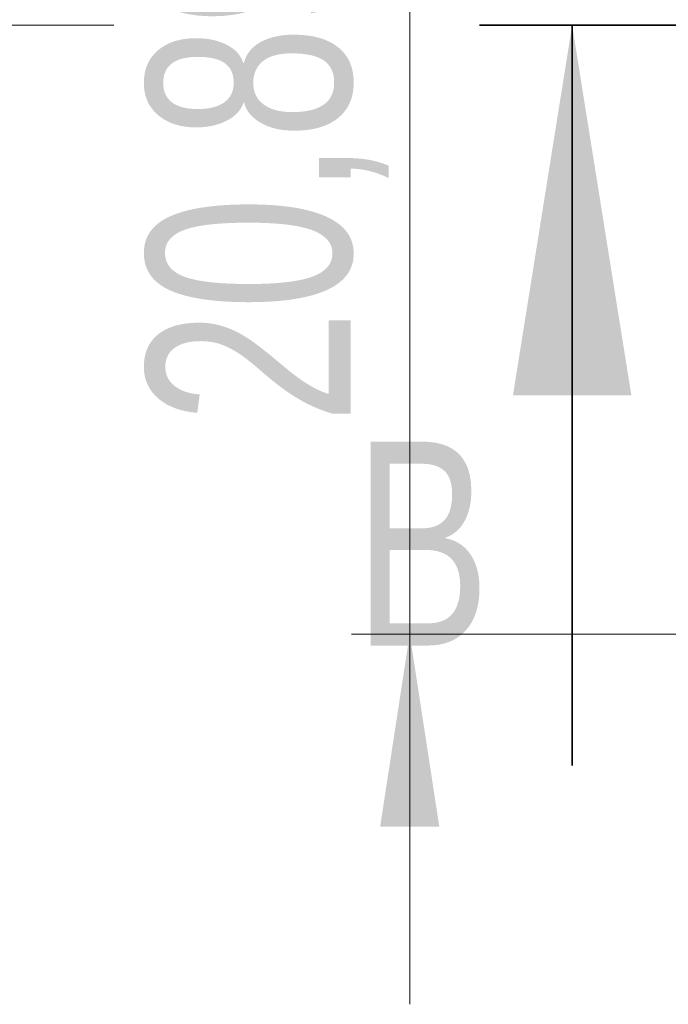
# Model space of a CAD drawing. Header units: millimetres. Extents: x 0 to 420, y 0 to 297.
# Tile 13 of 68: x 120 to 131, y 121 to 138. Entities that reach past the tile are written whole.
import ezdxf

# ---------------------------------------------------------------- set-up
doc = ezdxf.new("R2010")
doc.units = ezdxf.units.MM
doc.linetypes.add('PHANTOM', pattern=[12.7, 6.35, -1.27, 1.27, -1.27, 1.27, -1.27])
doc.styles.add('SLDTEXTSTYLE0', font='TXT', dxfattribs={"width": 0.75})
doc.dimstyles.new('SLDDIMSTYLE0', dxfattribs={"dimtxt": 3.5, "dimasz": 3.302, "dimexe": 0, "dimexo": 0.0625, "dimgap": 0.875, "dimtad": 1, "dimrnd": 1e-09, "dimzin": 12, "dimdsep": 46, "dimtxsty": 'SLDTEXTSTYLE0', "dimsah": 1, "dimcen": 0.09, "dimadec": 0, "dimazin": 3, "dimtfac": 1, "dimtmove": 0, "dimatfit": 0, "dimfxl": 0, "dimfrac": 2, "dimtolj": 1, "dimtzin": 12, "dimarcsym": 0})

# ---------------------------------------------------------------- blocks, each defined once
blk = doc.blocks.new('_D_44')
at = {"color": 7, "linetype": 'Continuous', "lineweight": 0}
for p, q in [((126.607, 148.07), (126.607, 154.42)), ((133.377, 148.07), (125.607, 148.07)), ((126.607, 127.176), (126.607, 148.07)), ((134.35, 127.176), (125.607, 127.176)), ((126.607, 127.176), (126.607, 120.826))]:
    blk.add_line(p, q, dxfattribs=at)
at = {"color": 7, "linetype": 'Continuous', "lineweight": 18}
for points in [[(126.607, 148.07), (127.115, 151.372), (126.099, 151.372)], [(126.607, 127.176), (126.099, 123.874), (127.115, 123.874)]]:
    blk.add_solid(points, dxfattribs=at)
at = {"color": 7, "linetype": 'Continuous', "lineweight": 18, "insert": (122.096, 130.784), "char_height": 3.5, "attachment_point": 1, "rotation": 90, "style": 'SLDTEXTSTYLE0'}
blk.add_mtext('20,89', dxfattribs=at)
blk = doc.blocks.new('SW_CENTERMARKSYMBOL_2')
at = {"color": 0, "linetype": 'Continuous', "lineweight": 18}
blk.add_line((5, 0), (14.5, 0), dxfattribs=at)

msp = doc.modelspace()

# ---------------------------------------------------------------- linework, layer by layer
at = {"color": 7, "linetype": 'PHANTOM', "lineweight": 35}
msp.add_line((127.80732, 137.62509), (140.51367, 137.62509), dxfattribs=at)
at = {"color": 7, "linetype": 'Continuous', "lineweight": 35}
msp.add_line((129.39482, 124.92509), (129.39482, 137.62509), dxfattribs=at)
msp.add_solid([(129.39482, 137.62509), (128.37882, 131.27509), (130.41082, 131.27509)], dxfattribs=at)

# ---------------------------------------------------------------- block references
at = {"color": 7, "linetype": 'Continuous', "lineweight": 0}
msp.add_blockref('SW_CENTERMARKSYMBOL_2', (107.03049, 137.62509), dxfattribs=at)

# ---------------------------------------------------------------- texts
at = {"color": 7, "linetype": 'Continuous', "insert": (125.64837, 130.48105), "char_height": 3.5, "attachment_point": 1, "style": 'SLDTEXTSTYLE0'}
msp.add_mtext('B', dxfattribs=at)

# ---------------------------------------------------------------- dimensions: what is measured, and where the dimension line sits
at = {"color": 7, "linetype": 'Continuous', "lineweight": 18}
dim = msp.add_linear_dim(base=(126.60727, 148.07035), p1=(135.35045, 127.17553), p2=(134.37714, 148.07035), angle=90, dimstyle='SLDDIMSTYLE0', dxfattribs=at)
dim.commit()
dim.dimension.update_dxf_attribs({"geometry": '_D_44', "text_midpoint": (126.60727, 136.60255), "dimtype": 160})

doc.saveas('drawing.dxf')
